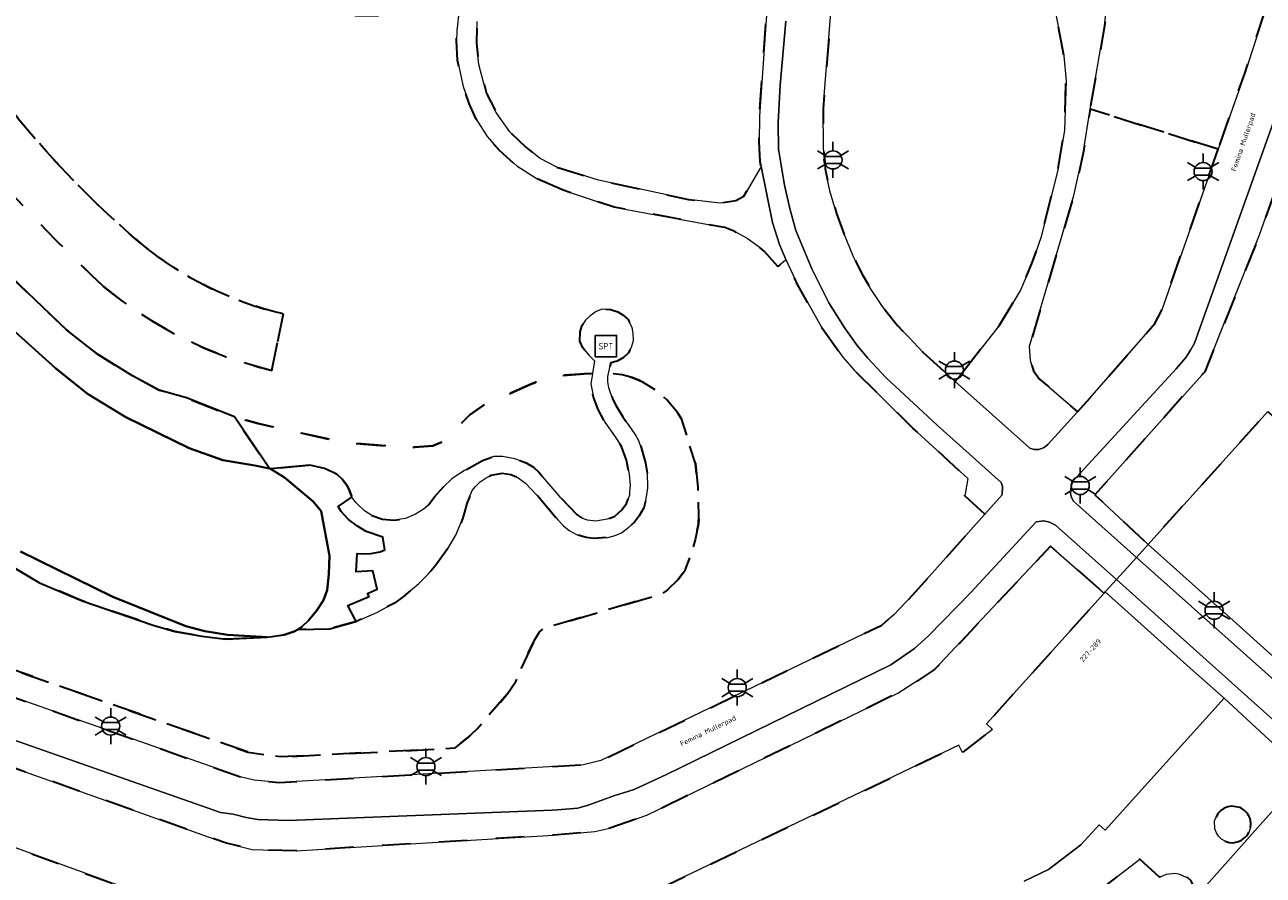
# Model space of a CAD drawing. Extents: x 105780 to 185197, y 477999 to 525027.
# Tile 65 of 256: x 106040 to 106127, y 478934 to 478994. Entities that reach past the tile are written whole.
import ezdxf
from ezdxf.enums import TextEntityAlignment as Align

# ---------------------------------------------------------------- set-up
doc = ezdxf.new("R2010")
doc.units = 0
doc.linetypes.add('XX-HIDDEN', pattern=[4, 2, -2])
for name, color, linetype, lineweight in [('B-GV-GR-MATERIAALGRENS-G', 252, 'XX-HIDDEN', 35), ('B-RO-IE-MEUBILAIR_WEGMEUBILAIR-S', 252, 'Continuous', 25), ('B-WE-GW-WATERGANG_SLOOT_INSTEEK-G', 252, 'Continuous', 30), ('B-XX-KG-KADASTRAAL_BEBOUWING-G', 252, 'Continuous', 20), ('B1-WE-OG-BEBOUWING-T18', 7, 'Continuous', 18), ('B1-WE-OG-TERREIN_ERF-GV', 252, 'Continuous', 18), ('B1-WE-OG-TOPOGRAFIE-T18', 10, 'Continuous', 18), ('B1-WE-VH-VERHARDING_ASFALT-GV', 252, 'Continuous', 18), ('B1-WE-VH-VERHARDING_BETON-GV', 252, 'Continuous', 18), ('B1-WE-VH-VERHARDING_BETONSTRAATSTEEN-GV', 252, 'Continuous', 18)]:
    doc.layers.add(name, color=color, linetype=linetype, lineweight=lineweight)
doc.styles.add('NLCS-ISO', font='NLCS-ISO.ttf')
doc.styles.add('NLCS-ISO-M200-T18', font='NLCS-ISO.ttf', dxfattribs={"height": 0.36})

# ---------------------------------------------------------------- blocks, each defined once
blk = doc.blocks.new('B-SIE-WEG_LICHTMAST-SO')
at = {"ltscale": 0.1}
for p, q in [((0, 1.27), (0, 2.53)), ((-1.1, 0.63), (-2.19, 1.27)), ((1.1, 0.63), (2.19, 1.27)), ((-1.1, -0.63), (-2.19, -1.27)), ((0, -1.27), (0, -2.53)), ((1.1, -0.63), (2.19, -1.27))]:
    blk.add_line(p, q, dxfattribs=at)
at = {"flags": 128}
for points in [[(-1.16, 0.5), (1.16, 0.5)], [(-1.16, -0.5), (1.16, -0.5)]]:
    blk.add_lwpolyline(points, dxfattribs=at)
at = {"ltscale": 0.1}
blk.add_circle((0, 0), 1.27, dxfattribs=at)
at = {"style": 'NLCS-ISO'}
blk.add_attdef('TYPE', text='', height=1.8, dxfattribs=at).set_placement((0, 2.53), align=Align.BOTTOM_CENTER)
blk = doc.blocks.new('SIE-WEG_SPEELTOESTEL-SO')
at = {"flags": 128}
blk.add_lwpolyline([(-0.75, -0.75), (0.75, -0.75), (0.75, 0.75), (-0.75, 0.75)], close=True, dxfattribs=at)
at = {"style": 'NLCS-ISO'}
blk.add_text('SPT', height=0.45, dxfattribs=at).set_placement((0, 0), align=Align.MIDDLE_CENTER)

msp = doc.modelspace()

# ---------------------------------------------------------------- linework, layer by layer
at = {"layer": 'B-GV-GR-MATERIAALGRENS-G', "flags": 128}
for points in [[(106126.935, 478966.579), (106127.351, 478966.204), (106128.765, 478968.557), (106128.238, 478968.743), (106136.421, 478991.986), (106136.949, 478991.8), (106137.377, 478994.565), (106136.818, 478994.535), (106136.522, 479000), (106135.497, 479018.963), (106136.091, 479019.01), (106135.845, 479023.515), (106135.243, 479023.517), (106134.539, 479035.969), (106134.369, 479036.791), (106129.431, 479036.521), (106131.229, 479000), (106131.51, 478993.618), (106126.358, 478979.002), (106122.509, 478969.38), (106114.788, 478960.723), (106118.527, 478957.245)], [(106077.398, 478982.145), (106075.493, 478982.989), (106074.125, 478983.854), (106072.915, 478984.93), (106072.036, 478985.929), (106071.282, 478987.145), (106070.789, 478988.24), (106070.355, 478989.427), (106069.956, 478991.286), (106069.89, 478992.657), (106069.911, 478993.354), (106070.067, 478994.843), (106070.5, 478995.777), (106069.76, 478996.479), (106069.04, 478996.011), (106067.494, 478995.102), (106067.123, 478994.727), (106065.073, 478994.364), (106062.818, 478994.414), (106060.643, 478995.089), (106058.673, 478996.344), (106057.169, 478997.987), (106056.475, 478999.026), (106056.891, 478999.304), (106056.658, 479000), (106056.534, 479000.178), (106052.924, 479003.188), (106052.52, 479003.72), (106052.332, 479004.057), (106052.217, 479005.973), (106053.372, 479007.346), (106053.578, 479007.406), (106057.952, 479007.949), (106058.166, 479008.077), (106058.41, 479008.306), (106058.034, 479008.654), (106058.388, 479009.081), (106058.871, 479009.491), (106059.479, 479009.94), (106060.212, 479010.412), (106060.995, 479010.771), (106061.744, 479011.086), (106062.465, 479011.261), (106063.336, 479011.422), (106064.326, 479011.464), (106065.375, 479011.405), (106066.498, 479011.174), (106067.566, 479010.792), (106068.528, 479010.301), (106069.309, 479009.832), (106069.802, 479010.376), (106068.554, 479011.412), (106065.839, 479013.448), (106064.851, 479014.466), (106063.476, 479016.254), (106059.894, 479021.274), (106058.706, 479022.676), (106055.381, 479023.958), (106054.217, 479024.447), (106051.761, 479025.479), (106050.463, 479026.025), (106046.013, 479028.244), (106036.65, 479034.268), (106033.843, 479035.824), (106033.575, 479035.525), (106032.887, 479034.525), (106031.089, 479032.483), (106029.66, 479030.955), (106026.715, 479026.82), (106024.63, 479023.463), (106023.713, 479021.6), (106022.966, 479019.29), (106022.128, 479015.941), (106022.023, 479013.063), (106022.103, 479010.581), (106022.289, 479008.559), (106022.826, 479005.166), (106023.534, 479001.488), (106024.011, 479000), (106026.372, 478992.591), (106027.712, 478989.627), (106029.447, 478986.622), (106031.275, 478984.112), (106032.898, 478982.052), (106035.161, 478979.463), (106037.464, 478977.082), (106042.46, 478972.338), (106044.635, 478970.616), (106047.113, 478969.105), (106048.981, 478968.094), (106050.906, 478967.536), (106054.277, 478966.203), (106055.944, 478965.731), (106061.888, 478964.428), (106065.201, 478964.14), (106066.957, 478964.074), (106068.225, 478964.172), (106068.792, 478964.404), (106069.083, 478964.618), (106070.837, 478966.358), (106071.766, 478967.008), (106075.121, 478968.503), (106076.134, 478968.903), (106077.006, 478969.099), (106078.583, 478969.217), (106078.87, 478969.234), (106079.451, 478969.251), (106079.601, 478970.159), (106079.201, 478970.542), (106078.766, 478971.07), (106078.558, 478971.541), (106078.578, 478972.178), (106078.732, 478972.655), (106078.97, 478973.019), (106079.28, 478973.317), (106079.706, 478973.62), (106080.139, 478973.787), (106080.718, 478973.765), (106081.225, 478973.602), (106081.608, 478973.365), (106081.944, 478973.077), (106082.245, 478972.503), (106082.322, 478972.096), (106082.336, 478971.577), (106082.201, 478971.101), (106081.956, 478970.688), (106081.637, 478970.38), (106081.199, 478970.125), (106080.734, 478970.006), (106080.585, 478969.264), (106081.537, 478969.161), (106082.241, 478968.968), (106082.919, 478968.706), (106083.997, 478968.04), (106084.673, 478967.406), (106085.422, 478966.523), (106085.692, 478966.101), (106086.69, 478962.926), (106086.863, 478961.242), (106086.936, 478959.271), (106086.905, 478958.686), (106086.672, 478957.569), (106086.284, 478956.219), (106085.967, 478955.441), (106085.489, 478954.773), (106084.704, 478954.026), (106084.302, 478953.759), (106076.186, 478951.385), (106075.956, 478951.279), (106075.739, 478951.083), (106075.375, 478950.499), (106074.437, 478948.54), (106074.059, 478947.599), (106073.464, 478946.7), (106071.324, 478944.252), (106070.695, 478943.665), (106069.739, 478942.903), (106057.525, 478942.296), (106055.211, 478942.643), (106040.19, 478947.911), (106037.195, 478948.962), (106035.295, 478949.757), (106034.767, 478950.072), (106023.899, 478959.891), (106021.267, 478962.198), (106020.305, 478962.889), (106019.439, 478963.417), (106018.345, 478963.778), (106016.946, 478963.968), (106015.823, 478963.906), (106014.843, 478963.695), (106013.759, 478963.224), (106012.92, 478962.715), (106011.423, 478961.423), (106004.524, 478967.678), (106001.124, 478970.76), (106000.889, 478970.495), (106004.262, 478967.384), (106012.537, 478959.751), (106012.958, 478960.191), (106013.8, 478960.827), (106014.363, 478961.156), (106015.72, 478961.66), (106016.372, 478961.758), (106017.058, 478961.75), (106017.787, 478961.647), (106018.5, 478961.464), (106019.247, 478961.195), (106019.939, 478960.845), (106021.096, 478959.958), (106033.57, 478948.674), (106034.607, 478948.066), (106035.717, 478947.559), (106054.765, 478940.876), (106055.666, 478940.672), (106057.427, 478940.489), (106078.832, 478941.748), (106080.033, 478942.038), (106099.794, 478951.573), (106100.652, 478952.288), (106101.955, 478953.667), (106107.056, 478959.373), (106105.629, 478960.647), (106105.839, 478961.874), (106102.004, 478965.398), (106097.883, 478969.464), (106097.048, 478970.408), (106095.634, 478972.408), (106093.872, 478975.506), (106093.049, 478977.285), (106092.486, 478976.781), (106091.543, 478977.833), (106091.179, 478978.153), (106090.326, 478978.771), (106089.468, 478979.231), (106088.754, 478979.519), (106083.241, 478980.538), (106080.977, 478980.956)], [(106126.578, 479000), (106126.55, 479000.527), (106125.527, 479023.062), (106125.353, 479025.284), (106124.514, 479036.014), (106115.552, 479035.454), (106096.385, 479034.515), (106095.65, 479034.171), (106095.041, 479033.653), (106094.845, 479033.33), (106094.67, 479032.361), (106095.087, 479031.673), (106095.402, 479031.358), (106095.696, 479031.15), (106096.167, 479031.046), (106099.588, 479030.599), (106102.08, 479029.789), (106103.254, 479029.211), (106104.453, 479028.252), (106106.228, 479026.708), (106107.353, 479025.486), (106108.984, 479023.487), (106109.092, 479023.271), (106110.744, 479021.037), (106112.333, 479018.641), (106113.46, 479016.295), (106114.264, 479014.145), (106115.135, 479011.338), (106115.518, 479009.438), (106116.028, 479004.593), (106116.127, 479002.766), (106116.119, 479001.606), (106116.032, 479000), (106115.875, 478997.585), (106115.469, 478993.693), (106114.447, 478987.847), (106123.452, 478985.03), (106125.32, 478990.359), (106126.698, 478994.555), (106126.814, 478995.626)], [(106095.165, 479025.354), (106092.901, 479027.088), (106089.241, 479029.783), (106086.308, 479031.641), (106083.28, 479032.931), (106081.191, 479033.532), (106079.229, 479033.812), (106077.081, 479033.887), (106074.093, 479033.903), (106070.33, 479033.484), (106062.771, 479031.859), (106054.812, 479029.175), (106058.352, 479027.604), (106068.157, 479023.933), (106074.95, 479021.344), (106080.264, 479019.005), (106084.035, 479017.009), (106086.534, 479015.385), (106089.341, 479013.2), (106090.2, 479012.415), (106090.912, 479011.627), (106091.866, 479010.458), (106092.766, 479009.226), (106094.183, 479006.882), (106095.174, 479004.567), (106095.725, 479002.87), (106096.083, 479001.135), (106096.216, 479000), (106096.327, 478999.046), (106096.24, 478994.912), (106095.666, 478987.893), (106095.707, 478985.127), (106095.788, 478984.112), (106095.826, 478983.645), (106096.146, 478982.103), (106096.619, 478980.506), (106097.171, 478979.005), (106097.807, 478977.454), (106098.445, 478976.187), (106099.052, 478975.163), (106099.851, 478973.96), (106100.908, 478972.634), (106101.648, 478971.85), (106102.706, 478970.729), (106104.96, 478968.707), (106108.077, 478972.653), (106109.556, 478975.129), (106110.404, 478977.104), (106111.006, 478978.869), (106112.209, 478983.677), (106112.656, 478986.361), (106112.757, 478989.819), (106112.601, 478991.602), (106111.897, 478995.259), (106110.822, 479000), (106110.512, 479001.369), (106107.419, 479010.118), (106105.661, 479013.806), (106105.111, 479014.725), (106104.381, 479015.946), (106103.244, 479017.608), (106101.553, 479019.73), (106099.549, 479021.734)], [(106091.313, 479002.037), (106090.777, 479003.578), (106089.34, 479006.46), (106088.354, 479007.872), (106087.196, 479009.228), (106086.078, 479010.263), (106084.474, 479011.45), (106082.293, 479012.828), (106076.87, 479015.673), (106074.036, 479016.893), (106062.952, 479021.038), (106063.007, 479020.022), (106063.072, 479019.753), (106063.531, 479018.833), (106065.706, 479015.931), (106066.823, 479014.699), (106068.564, 479013.093), (106070.433, 479011.488), (106071.589, 479010.347), (106071.986, 479010.739), (106072.358, 479010.43), (106072.738, 479010.78), (106073.45, 479009.991), (106074.035, 479009.201), (106074.586, 479008.24), (106075.002, 479007.248), (106075.373, 479006.329), (106075.669, 479005.148), (106075.822, 479004.033), (106075.853, 479002.965), (106075.745, 479001.491), (106075.541, 479000.401), (106075.419, 479000), (106075.112, 478998.996), (106074.698, 478997.955), (106074.171, 478996.973), (106073.599, 478996.046), (106072.908, 478995.235), (106072.371, 478995.627), (106072.097, 478995.297), (106071.722, 478995.666), (106071.532, 478995.244), (106071.333, 478994.008), (106071.287, 478992.5), (106071.467, 478990.985), (106071.994, 478988.95), (106072.684, 478987.62), (106073.636, 478986.255), (106074.769, 478985.172), (106075.766, 478984.38), (106076.892, 478983.788), (106079.868, 478982.847), (106083.706, 478982.033), (106086.211, 478981.502), (106088.426, 478981.246), (106089.539, 478981.419), (106090.089, 478981.735), (106091.31, 478983.811), (106091.248, 478984.171), (106091.169, 478985.549), (106091.188, 478987.349), (106091.892, 478997.513), (106091.746, 479000)], [(106123.452, 478985.03), (106114.447, 478987.847), (106113.956, 478984.743), (106113.302, 478981.77), (106110.19, 478971.17), (106110.254, 478970.164), (106110.458, 478969.456), (106110.889, 478968.867), (106113.571, 478966.564), (106119, 478972.776), (106119.467, 478973.664)], [(106001.124, 478970.76), (106004.524, 478967.678), (106011.423, 478961.423), (106012.92, 478962.715), (106013.759, 478963.224), (106014.843, 478963.695), (106015.823, 478963.906), (106016.946, 478963.968), (106018.345, 478963.778), (106019.439, 478963.417), (106020.305, 478962.889), (106021.267, 478962.198), (106023.899, 478959.891), (106034.767, 478950.072), (106035.295, 478949.757), (106037.195, 478948.962), (106040.19, 478947.911), (106055.211, 478942.643), (106057.525, 478942.296), (106069.739, 478942.903), (106070.695, 478943.665), (106071.324, 478944.252), (106073.464, 478946.7), (106074.059, 478947.599), (106074.437, 478948.54), (106075.375, 478950.499), (106075.739, 478951.083), (106075.956, 478951.279), (106076.186, 478951.385), (106084.302, 478953.759), (106084.704, 478954.026), (106085.489, 478954.773), (106085.967, 478955.441), (106086.284, 478956.219), (106086.672, 478957.569), (106086.905, 478958.686), (106086.936, 478959.271), (106086.863, 478961.242), (106086.69, 478962.926), (106085.692, 478966.101), (106085.422, 478966.523), (106084.673, 478967.406), (106083.997, 478968.04), (106082.919, 478968.706), (106082.241, 478968.968), (106081.537, 478969.161), (106080.585, 478969.264), (106080.543, 478969.057), (106080.522, 478968.664), (106080.599, 478968.256), (106080.892, 478967.428), (106081.108, 478966.987), (106081.584, 478966.216), (106082.023, 478965.609), (106082.444, 478964.982), (106082.71, 478964.515), (106082.888, 478964.053), (106083.089, 478963.308), (106083.173, 478962.969), (106083.318, 478962.163), (106083.347, 478961.362), (106083.352, 478961.215), (106083.221, 478960.436), (106083.064, 478959.812), (106082.747, 478959.258), (106082.415, 478958.812), (106082.02, 478958.442), (106081.5, 478958.055), (106081.039, 478957.858), (106080.526, 478957.727), (106079.55, 478957.662), (106079.018, 478957.736), (106078.333, 478957.929), (106077.82, 478958.229), (106077.423, 478958.553), (106077.013, 478958.965), (106075.521, 478960.737), (106074.74, 478961.544), (106074.223, 478961.921), (106073.704, 478962.132), (106073.093, 478962.222), (106072.307, 478962.078), (106071.981, 478961.926), (106071.563, 478961.652), (106071.235, 478961.314), (106071.003, 478961.039), (106070.625, 478960.111), (106070.445, 478959.513), (106070.302, 478959.038), (106069.873, 478957.932), (106069.328, 478957.025), (106068.979, 478956.52), (106068.426, 478955.77), (106067.887, 478955.138), (106067.251, 478954.482), (106066.808, 478954.119), (106066.167, 478953.58), (106065.542, 478953.121), (106065.009, 478952.846), (106064.297, 478952.452), (106062.84, 478951.821), (106060.974, 478951.314), (106058.731, 478951.269), (106058.486, 478951.112), (106057.763, 478950.873), (106056.566, 478950.71), (106053.665, 478950.567), (106051.98, 478950.793), (106050.085, 478951.117), (106048.566, 478951.566), (106043.562, 478953.285), (106040.567, 478954.537), (106038.432, 478955.81), (106033.713, 478959.01), (106028.829, 478963.016), (106025.362, 478966.009), (106022.777, 478968.142), (106020.959, 478969.332), (106018.783, 478970.886), (106015.661, 478973.621), (106013.268, 478975.822), (106011.714, 478977.67), (106010.629, 478978.491), (106009.965, 478978.872), (106009.497, 478979.056), (106008.757, 478979.169), (106008.114, 478978.875), (106007.5, 478978.387), (106005.998, 478976.78), (106003.953, 478974.19), (106002.198, 478972.121)], [(106079.451, 478969.251), (106078.87, 478969.234), (106078.583, 478969.217), (106077.006, 478969.099), (106076.134, 478968.903), (106075.121, 478968.503), (106071.766, 478967.008), (106070.837, 478966.358), (106069.083, 478964.618), (106068.792, 478964.404), (106068.225, 478964.172), (106066.957, 478964.074), (106065.201, 478964.14), (106061.888, 478964.428), (106055.944, 478965.731), (106054.277, 478966.203), (106056.732, 478962.576), (106056.822, 478962.558), (106059.574, 478962.814), (106060.602, 478962.587), (106061.483, 478962.177), (106061.852, 478961.822), (106062.174, 478961.416), (106062.377, 478961.043), (106062.526, 478960.57), (106062.818, 478960.192), (106062.939, 478960.074), (106063.422, 478959.603), (106063.937, 478959.264), (106064.693, 478959.006), (106065.499, 478958.945), (106066.316, 478959.061), (106066.997, 478959.376), (106067.607, 478959.737), (106067.935, 478960.055), (106068.341, 478960.583), (106068.975, 478961.278), (106069.574, 478961.844), (106069.651, 478961.917), (106070.449, 478962.443), (106071.709, 478963.147), (106072.528, 478963.429), (106073.136, 478963.418), (106073.984, 478963.262), (106074.801, 478962.986), (106075.315, 478962.667), (106075.674, 478962.321), (106077.1, 478960.654), (106077.205, 478960.531), (106078.376, 478959.331), (106078.761, 478959.055), (106079.099, 478958.953), (106079.689, 478958.883), (106080.496, 478959.008), (106081.015, 478959.228), (106081.523, 478959.682), (106081.835, 478960.127), (106082.053, 478960.715), (106082.067, 478960.924), (106082.099, 478961.422), (106082.035, 478962.173), (106081.843, 478963.153), (106081.505, 478964.117), (106081.052, 478964.811), (106080.328, 478965.845), (106079.847, 478966.733), (106079.523, 478967.59), (106079.333, 478968.531), (106079.45, 478969.242)], [(106022.382, 478952.609), (106018.881, 478948.689), (106028.118, 478940.297), (106027.728, 478939.867), (106030.126, 478938.468), (106030.324, 478939.013), (106053.591, 478930.544), (106053.394, 478929.999), (106056.112, 478929.895), (106056.08, 478930.474), (106080.545, 478931.846), (106080.578, 478931.268), (106083.269, 478931.973), (106083.019, 478932.496), (106105.226, 478943.127), (106105.476, 478942.605), (106107.59, 478944.233), (106107.159, 478944.621), (106115.426, 478953.814), (106111.666, 478957.112), (106103.514, 478948.435), (106100.935, 478946.788), (106083.284, 478938.192), (106080.682, 478937.289), (106079.626, 478937.055), (106076.719, 478936.804), (106064.702, 478936.069), (106058.617, 478935.697), (106055.528, 478935.78), (106053.725, 478936.245), (106052.83, 478936.537), (106035.441, 478942.699), (106032.921, 478943.631), (106031.967, 478944.145), (106030.207, 478945.377), (106029.494, 478945.97)], [(106121.474, 478931.988), (106121.617, 478932.474), (106121.673, 478932.947), (106121.645, 478933.347), (106121.565, 478933.588), (106121.311, 478933.802), (106120.671, 478934.086), (106120.414, 478934.133), (106119.81, 478934.066), (106119.322, 478933.838), (106117.941, 478935.116), (106115.416, 478933.168), (106118.572, 478928.794)]]:
    msp.add_lwpolyline(points, close=True, dxfattribs=at)
for points in [[(106047.685, 478978.405, -0.059387), (106036.529, 478990.487)], [(106036.529, 478990.487, 0.059387), (106047.685, 478978.405)], [(106032.805, 478988.806, 0.038711), (106045.072, 478975.372)], [(106045.072, 478975.372, -0.038711), (106032.805, 478988.806)], [(106057.709, 478973.448, -0.115417), (106047.685, 478978.405)], [(106047.685, 478978.405, 0.115417), (106057.709, 478973.448)], [(106045.072, 478975.372, 0.11413), (106056.897, 478969.468)], [(106056.897, 478969.468, -0.11413), (106045.072, 478975.372)], [(106125.749, 478937.568, 0.295968), (106124.978, 478938.74)]]:
    msp.add_lwpolyline(points, format="xyb", dxfattribs=at)
for points in [[(106056.897, 478969.468), (106057.709, 478973.448)], [(106057.709, 478973.448), (106056.897, 478969.468)], [(106124.978, 478938.74), (106124.697, 478938.793), (106124.417, 478938.846), (106124.137, 478938.79), (106123.865, 478938.7), (106123.639, 478938.526), (106123.433, 478938.327), (106123.305, 478938.071), (106123.206, 478937.802), (106123.222, 478937.231), (106123.332, 478936.963), (106123.482, 478936.718), (106123.697, 478936.52), (106123.946, 478936.367), (106124.226, 478936.282), (106124.517, 478936.257), (106124.798, 478936.335), (106125.078, 478936.412), (106125.295, 478936.604), (106125.512, 478936.797), (106125.624, 478937.061), (106125.737, 478937.327)], [(106125.737, 478937.327), (106125.749, 478937.568)]]:
    msp.add_lwpolyline(points, dxfattribs=at)
at = {"layer": 'B-WE-GW-WATERGANG_SLOOT_INSTEEK-G', "flags": 128}
for points in [[(106038.855, 478972.181), (106041.694, 478969.629), (106043.941, 478967.823), (106046.63, 478966.194), (106051.098, 478964.01), (106053.467, 478963.16), (106055.707, 478962.783), (106056.732, 478962.576), (106054.277, 478966.203), (106050.906, 478967.536), (106048.981, 478968.094), (106047.113, 478969.105), (106044.635, 478970.616), (106042.46, 478972.338), (106037.464, 478977.082)], [(106039.222, 478956.737), (106045.714, 478953.55), (106050.861, 478951.496), (106052.197, 478951.149), (106053.778, 478950.876), (106056.566, 478950.71), (106057.763, 478950.873), (106058.486, 478951.112), (106058.731, 478951.269), (106059.028, 478951.46), (106059.479, 478951.892), (106060.055, 478952.565), (106060.549, 478953.312), (106060.79, 478954.028), (106060.906, 478955.14), (106060.953, 478956.444), (106060.378, 478959.59), (106059.809, 478960.259), (106057.802, 478961.939), (106056.822, 478962.558), (106056.732, 478962.576), (106055.707, 478962.783), (106053.467, 478963.16), (106051.098, 478964.01), (106046.63, 478966.194), (106043.941, 478967.823), (106041.694, 478969.629), (106038.855, 478972.181)], [(106038.432, 478955.81), (106040.567, 478954.537), (106043.562, 478953.285), (106048.566, 478951.566), (106050.085, 478951.117), (106051.98, 478950.793), (106053.665, 478950.567), (106056.566, 478950.71), (106053.778, 478950.876), (106052.197, 478951.149), (106050.861, 478951.496), (106045.714, 478953.55), (106039.222, 478956.737)]]:
    msp.add_lwpolyline(points, dxfattribs=at)
msp.add_lwpolyline([(106062.526, 478960.57), (106062.377, 478961.043), (106062.174, 478961.416), (106061.852, 478961.822), (106061.483, 478962.177), (106060.602, 478962.587), (106059.574, 478962.814), (106056.822, 478962.558), (106057.802, 478961.939), (106059.809, 478960.259), (106060.378, 478959.59), (106060.953, 478956.444), (106060.906, 478955.14), (106060.79, 478954.028), (106060.549, 478953.312), (106060.055, 478952.565), (106059.479, 478951.892), (106059.028, 478951.46), (106058.731, 478951.269), (106060.974, 478951.314), (106062.84, 478951.821), (106062.25, 478952.94), (106063.759, 478953.567), (106063.631, 478953.796), (106064.312, 478954.092), (106063.998, 478955.39), (106062.846, 478955.317), (106062.895, 478956.602), (106063.444, 478956.569), (106063.864, 478956.598), (106064.515, 478956.716), (106064.861, 478956.849), (106064.702, 478957.743), (106063.548, 478958.14), (106062.924, 478958.523), (106062.295, 478959.003), (106061.77, 478959.556), (106061.567, 478959.909)], close=True, dxfattribs=at)
at = {"layer": 'B-XX-KG-KADASTRAAL_BEBOUWING-G', "flags": 128}
for points in [[(106126.935, 478966.579), (106118.527, 478957.245), (106124.508, 478951.888), (106126.875, 478949.768)], [(106109.801, 478933.573), (106111.518, 478934.386), (106113.8, 478936.126), (106115.089, 478937.522), (106115.505, 478937.138), (106123.866, 478946.421), (106121.49, 478948.55), (106115.51, 478953.908), (106115.426, 478953.814), (106107.159, 478944.621), (106107.59, 478944.233), (106105.476, 478942.605), (106105.226, 478943.127), (106083.019, 478932.496)], [(106053.591, 478930.544), (106030.324, 478939.013), (106030.126, 478938.468), (106027.728, 478939.867), (106028.118, 478940.297), (106018.881, 478948.689), (106011.396, 478940.371), (106020.644, 478931.985)]]:
    msp.add_lwpolyline(points, dxfattribs=at)
at = {"layer": 'B1-WE-OG-TERREIN_ERF-GV', "flags": 128}
for points in [[(106127.048, 478943.503), (106123.866, 478946.421), (106115.505, 478937.138), (106115.089, 478937.522), (106113.8, 478936.126), (106111.518, 478934.386), (106109.801, 478933.573)], [(106121.474, 478931.988), (106129.648, 478941.151)], [(106124.226, 478936.282), (106123.946, 478936.367), (106123.697, 478936.52), (106123.482, 478936.718), (106123.332, 478936.963), (106123.222, 478937.231), (106123.206, 478937.802), (106123.305, 478938.071), (106123.433, 478938.327), (106123.639, 478938.526), (106123.865, 478938.7), (106124.137, 478938.79), (106124.417, 478938.846), (106124.697, 478938.793), (106124.978, 478938.74)], [(106125.749, 478937.568), (106125.737, 478937.327), (106125.624, 478937.061), (106125.512, 478936.797), (106125.295, 478936.604), (106125.078, 478936.412), (106124.798, 478936.335), (106124.517, 478936.257), (106124.226, 478936.282)], [(106115.416, 478933.168), (106117.941, 478935.116), (106119.322, 478933.838), (106119.81, 478934.066), (106120.414, 478934.133), (106120.671, 478934.086), (106121.311, 478933.802)]]:
    msp.add_lwpolyline(points, dxfattribs=at)
at = {"layer": 'B1-WE-OG-TERREIN_ERF-GV'}
msp.add_lwpolyline([(106124.978, 478938.74, -0.295968), (106125.749, 478937.568)], format="xyb", dxfattribs=at)
at = {"layer": 'B1-WE-VH-VERHARDING_ASFALT-GV', "flags": 128}
for points in [[(106111.897, 478995.259), (106112.601, 478991.602), (106112.757, 478989.819), (106112.656, 478986.361), (106112.209, 478983.677), (106111.006, 478978.869), (106110.404, 478977.104), (106109.556, 478975.129), (106108.077, 478972.653), (106104.96, 478968.707), (106110.199, 478964.009), (106110.512, 478963.911), (106110.847, 478963.903), (106111.206, 478964.054), (106111.48, 478964.276), (106113.571, 478966.564), (106110.889, 478968.867), (106110.458, 478969.456), (106110.254, 478970.164), (106110.19, 478971.17), (106113.302, 478981.77), (106113.956, 478984.743), (106114.447, 478987.847), (106115.469, 478993.693), (106115.875, 478997.585)], [(106070.067, 478994.843), (106069.911, 478993.354), (106069.89, 478992.657), (106069.956, 478991.286), (106070.355, 478989.427), (106070.789, 478988.24), (106071.282, 478987.145), (106072.036, 478985.929), (106072.915, 478984.93), (106074.125, 478983.854), (106075.493, 478982.989), (106077.398, 478982.145), (106080.977, 478980.956), (106083.241, 478980.538), (106088.754, 478979.519), (106089.468, 478979.231), (106090.326, 478978.771), (106091.179, 478978.153), (106091.543, 478977.833), (106092.486, 478976.781), (106093.049, 478977.285), (106092.607, 478978.335), (106092.122, 478979.883), (106091.31, 478983.811), (106090.089, 478981.735), (106089.539, 478981.419), (106088.426, 478981.246), (106086.211, 478981.502), (106083.706, 478982.033), (106079.868, 478982.847), (106076.892, 478983.788), (106075.766, 478984.38), (106074.769, 478985.172), (106073.636, 478986.255), (106072.684, 478987.62), (106071.994, 478988.95), (106071.467, 478990.985), (106071.287, 478992.5), (106071.333, 478994.008)]]:
    msp.add_lwpolyline(points, dxfattribs=at)
at = {"layer": 'B1-WE-VH-VERHARDING_BETON-GV', "flags": 128}
for points in [[(106091.892, 478997.513), (106091.188, 478987.349), (106091.169, 478985.549), (106091.248, 478984.171), (106091.31, 478983.811), (106092.122, 478979.883), (106092.607, 478978.335), (106093.049, 478977.285), (106093.872, 478975.506), (106095.634, 478972.408), (106097.048, 478970.408), (106097.883, 478969.464), (106102.004, 478965.398), (106105.839, 478961.874), (106105.629, 478960.647), (106107.056, 478959.373), (106108.264, 478960.725), (106108.288, 478961.317), (106108.204, 478961.584), (106103.693, 478965.614), (106100.089, 478968.982), (106098.814, 478970.327), (106098.072, 478971.23), (106097.201, 478972.456), (106096.083, 478974.228), (106094.868, 478976.62), (106093.763, 478979.317), (106093.325, 478980.848), (106092.946, 478982.492), (106092.523, 478985.037), (106092.515, 478986.912), (106092.655, 478989.529), (106093.042, 478994.025)], [(106126.698, 478994.555), (106125.32, 478990.359), (106123.452, 478985.03), (106119.467, 478973.664), (106119, 478972.776), (106113.571, 478966.564), (106111.48, 478964.276), (106111.206, 478964.054), (106110.847, 478963.903), (106110.512, 478963.911), (106110.199, 478964.009), (106104.96, 478968.707), (106102.706, 478970.729), (106101.648, 478971.85), (106100.908, 478972.634), (106099.851, 478973.96), (106099.052, 478975.163), (106098.445, 478976.187), (106097.807, 478977.454), (106097.171, 478979.005), (106096.619, 478980.506), (106096.146, 478982.103), (106095.826, 478983.645), (106095.788, 478984.112), (106095.707, 478985.127), (106095.666, 478987.893), (106096.24, 478994.912)], [(106093.042, 478994.025), (106092.655, 478989.529), (106092.515, 478986.912), (106092.523, 478985.037), (106092.946, 478982.492), (106093.325, 478980.848), (106093.763, 478979.317), (106094.868, 478976.62), (106096.083, 478974.228), (106097.201, 478972.456), (106098.072, 478971.23), (106098.814, 478970.327), (106100.089, 478968.982), (106103.693, 478965.614), (106108.204, 478961.584), (106108.288, 478961.317), (106108.264, 478960.725), (106107.056, 478959.373), (106101.955, 478953.667), (106100.652, 478952.288), (106099.794, 478951.573), (106080.033, 478942.038), (106078.832, 478941.748), (106057.427, 478940.489), (106055.666, 478940.672), (106054.765, 478940.876), (106035.717, 478947.559)], [(106035.101, 478944.769), (106053.294, 478938.38), (106054.18, 478938.264), (106055.101, 478938.042), (106055.93, 478937.904), (106058.049, 478937.825), (106064.604, 478938.086), (106076.62, 478938.563), (106076.99, 478938.578), (106078.434, 478938.704), (106079.159, 478938.903), (106080.95, 478939.554), (106082.378, 478940.011), (106084.67, 478941.066), (106100.433, 478948.763), (106102.103, 478949.917), (106103.08, 478950.804), (106106.054, 478953.858), (106110.661, 478958.826), (106111.194, 478958.905), (106111.586, 478958.814), (106112.019, 478958.599), (106116.292, 478954.773), (106117.049, 478955.603), (106117.711, 478956.33), (106113.491, 478960.092), (106113.287, 478960.279), (106113.136, 478960.53), (106113.069, 478960.819), (106113.109, 478961.343), (106113.225, 478961.678), (106120.505, 478969.586), (106121.168, 478970.384), (106121.514, 478970.888), (106121.791, 478971.395), (106129.575, 478993.192)]]:
    msp.add_lwpolyline(points, dxfattribs=at)
msp.add_lwpolyline([(106070.302, 478959.038), (106070.445, 478959.513), (106070.625, 478960.111), (106071.003, 478961.039), (106071.235, 478961.314), (106071.563, 478961.652), (106071.981, 478961.926), (106072.307, 478962.078), (106073.093, 478962.222), (106073.704, 478962.132), (106074.223, 478961.921), (106074.74, 478961.544), (106075.521, 478960.737), (106077.013, 478958.965), (106077.423, 478958.553), (106077.82, 478958.229), (106078.333, 478957.929), (106079.018, 478957.736), (106079.55, 478957.662), (106080.526, 478957.727), (106081.039, 478957.858), (106081.5, 478958.055), (106082.02, 478958.442), (106082.415, 478958.812), (106082.747, 478959.258), (106083.064, 478959.812), (106083.221, 478960.436), (106083.352, 478961.215), (106083.347, 478961.362), (106083.318, 478962.163), (106083.173, 478962.969), (106083.089, 478963.308), (106082.888, 478964.053), (106082.71, 478964.515), (106082.444, 478964.982), (106082.023, 478965.609), (106081.584, 478966.216), (106081.108, 478966.987), (106080.892, 478967.428), (106080.599, 478968.256), (106080.522, 478968.664), (106080.543, 478969.057), (106080.585, 478969.264), (106080.734, 478970.006), (106081.199, 478970.125), (106081.637, 478970.38), (106081.956, 478970.688), (106082.201, 478971.101), (106082.336, 478971.577), (106082.322, 478972.096), (106082.245, 478972.503), (106081.944, 478973.077), (106081.608, 478973.365), (106081.225, 478973.602), (106080.718, 478973.765), (106080.139, 478973.787), (106079.706, 478973.62), (106079.28, 478973.317), (106078.97, 478973.019), (106078.732, 478972.655), (106078.578, 478972.178), (106078.558, 478971.541), (106078.766, 478971.07), (106079.201, 478970.542), (106079.601, 478970.159), (106079.451, 478969.251), (106079.45, 478969.242), (106079.333, 478968.531), (106079.523, 478967.59), (106079.847, 478966.733), (106080.328, 478965.845), (106081.052, 478964.811), (106081.505, 478964.117), (106081.843, 478963.153), (106082.035, 478962.173), (106082.099, 478961.422), (106082.067, 478960.924), (106082.053, 478960.715), (106081.835, 478960.127), (106081.523, 478959.682), (106081.015, 478959.228), (106080.496, 478959.008), (106079.689, 478958.883), (106079.099, 478958.953), (106078.761, 478959.055), (106078.376, 478959.331), (106077.205, 478960.531), (106077.1, 478960.654), (106075.674, 478962.321), (106075.315, 478962.667), (106074.801, 478962.986), (106073.984, 478963.262), (106073.136, 478963.418), (106072.528, 478963.429), (106071.709, 478963.147), (106070.449, 478962.443), (106069.651, 478961.917), (106069.574, 478961.844), (106068.975, 478961.278), (106068.341, 478960.583), (106067.935, 478960.055), (106067.607, 478959.737), (106066.997, 478959.376), (106066.316, 478959.061), (106065.499, 478958.945), (106064.693, 478959.006), (106063.937, 478959.264), (106063.422, 478959.603), (106062.939, 478960.074), (106062.818, 478960.192), (106062.526, 478960.57), (106061.567, 478959.909), (106061.77, 478959.556), (106062.295, 478959.003), (106062.924, 478958.523), (106063.548, 478958.14), (106064.702, 478957.743), (106064.861, 478956.849), (106064.515, 478956.716), (106063.864, 478956.598), (106063.444, 478956.569), (106062.895, 478956.602), (106062.846, 478955.317), (106063.998, 478955.39), (106064.312, 478954.092), (106063.631, 478953.796), (106063.759, 478953.567), (106062.25, 478952.94), (106062.84, 478951.821), (106064.297, 478952.452), (106065.009, 478952.846), (106065.542, 478953.121), (106066.167, 478953.58), (106066.808, 478954.119), (106067.251, 478954.482), (106067.887, 478955.138), (106068.426, 478955.77), (106068.979, 478956.52), (106069.328, 478957.025), (106069.873, 478957.932)], close=True, dxfattribs=at)
at = {"layer": 'B1-WE-VH-VERHARDING_BETONSTRAATSTEEN-GV', "flags": 128}
for points in [[(106129.431, 479036.521), (106127.618, 479036.371), (106129.641, 479000), (106129.893, 478995.373), (106129.751, 478993.945), (106129.575, 478993.192), (106121.791, 478971.395), (106121.514, 478970.888), (106121.168, 478970.384), (106120.505, 478969.586), (106113.225, 478961.678), (106113.109, 478961.343), (106113.069, 478960.819), (106113.136, 478960.53), (106113.287, 478960.279), (106113.491, 478960.092), (106117.711, 478956.33), (106118.527, 478957.245), (106114.788, 478960.723), (106122.509, 478969.38), (106126.358, 478979.002), (106131.51, 478993.618), (106131.229, 479000)], [(106118.527, 478957.245), (106117.711, 478956.33), (106131.902, 478943.68), (106132.7, 478944.592), (106132.459, 478944.804), (106130.166, 478946.85), (106126.875, 478949.768), (106124.508, 478951.888)], [(106116.292, 478954.773), (106130.474, 478942.077), (106131.902, 478943.68), (106117.711, 478956.33), (106117.049, 478955.603)], [(106116.292, 478954.773), (106115.51, 478953.908), (106121.49, 478948.55), (106123.866, 478946.421), (106127.048, 478943.503), (106129.438, 478941.344), (106129.648, 478941.151), (106130.474, 478942.077)]]:
    msp.add_lwpolyline(points, close=True, dxfattribs=at)
for points in [[(106035.441, 478942.699), (106052.83, 478936.537), (106053.725, 478936.245), (106055.528, 478935.78), (106058.617, 478935.697), (106064.702, 478936.069), (106076.719, 478936.804), (106079.626, 478937.055), (106080.682, 478937.289), (106083.284, 478938.192), (106100.935, 478946.788), (106103.514, 478948.435), (106111.666, 478957.112), (106115.426, 478953.814), (106115.51, 478953.908), (106116.292, 478954.773), (106112.019, 478958.599), (106111.586, 478958.814), (106111.194, 478958.905), (106110.661, 478958.826), (106106.054, 478953.858), (106103.08, 478950.804), (106102.103, 478949.917), (106100.433, 478948.763), (106084.67, 478941.066), (106082.378, 478940.011), (106080.95, 478939.554), (106079.159, 478938.903), (106078.434, 478938.704), (106076.99, 478938.578), (106076.62, 478938.563), (106064.604, 478938.086), (106058.049, 478937.825), (106055.93, 478937.904), (106055.101, 478938.042), (106054.18, 478938.264), (106053.294, 478938.38), (106035.101, 478944.769)], [(106129.648, 478941.151), (106121.474, 478931.988)]]:
    msp.add_lwpolyline(points, dxfattribs=at)

# ---------------------------------------------------------------- block references
at = {"layer": 'B-RO-IE-MEUBILAIR_WEGMEUBILAIR-S', "xscale": 0.5, "yscale": 0.5, "zscale": 0.5}
for p in [(106096.366, 478984.275), (106122.397, 478983.456), (106104.903, 478969.499), (106113.754, 478961.383), (106123.168, 478952.61), (106089.637, 478947.17), (106045.572, 478944.467), (106067.744, 478941.62)]:
    msp.add_blockref('B-SIE-WEG_LICHTMAST-SO', p, dxfattribs=at)
at = {"layer": 'B-RO-IE-MEUBILAIR_WEGMEUBILAIR-S'}
msp.add_blockref('SIE-WEG_SPEELTOESTEL-SO', (106080.398, 478971.181), dxfattribs=at)

# ---------------------------------------------------------------- texts
at = {"layer": 'B1-WE-OG-BEBOUWING-T18', "style": 'NLCS-ISO-M200-T18'}
msp.add_text('227-289', height=0.36, rotation=47.9, dxfattribs=at).set_placement((106114.471, 478949.794), align=Align.MIDDLE)
at = {"layer": 'B1-WE-OG-TOPOGRAFIE-T18', "style": 'NLCS-ISO-M200-T18'}
for rotation, p in [(71.1, (106125.273, 478985.51)), (25.9, (106087.599, 478944.094))]:
    msp.add_text('Femina Mullerpad', height=0.36, rotation=rotation, dxfattribs=at).set_placement(p, align=Align.MIDDLE)

doc.saveas('drawing.dxf')
